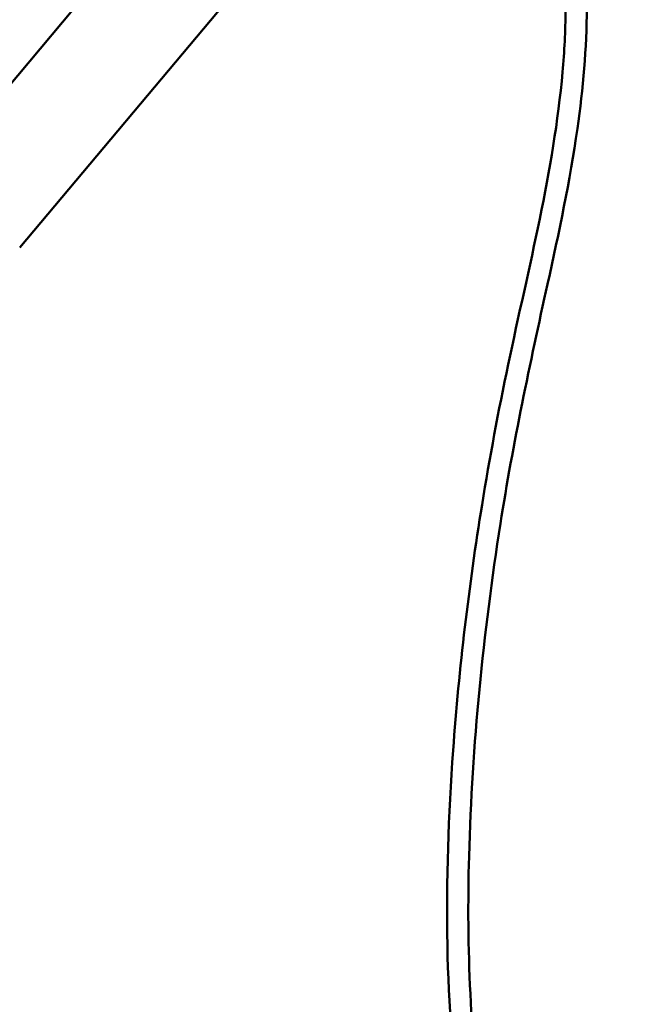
# Model space of a CAD drawing. Header units: millimetres. Extents: x 196 to 2279, y -1387 to 2348.
# Tile 50 of 89: x 1604 to 1776, y -1133 to -854. Entities that reach past the tile are written whole.
import ezdxf

# ---------------------------------------------------------------- set-up
doc = ezdxf.new("R2010")
doc.units = ezdxf.units.MM
doc.header["$LTSCALE"] = 0.75
doc.layers.add('Visible', color=7, linetype='Continuous', lineweight=50)
doc.layers.add('Visible Narrow', color=7, linetype='Continuous', lineweight=25)

msp = doc.modelspace()

# ---------------------------------------------------------------- linework, layer by layer
at = {"layer": 'Visible', "extrusion": (1, -2e-16, -2.966e-13)}
for p, q in [((1604.03, -918.46, 15.88), (2255.33, -142.27, 15.88)), ((1579.71, -898.05, 15.88), (1646.1, -818.93, 15.88))]:
    msp.add_line(p, q, dxfattribs=at)
at = {"layer": 'Visible'}
for points, knots in [([(1732.24, -766.31, 0), (1739.86, -774.08, -0.01), (1746.55, -782.96, 0.01), (1756.33, -801.54, 0.01), (1759.73, -811.27, 0), (1763.76, -830.83, 0), (1764.48, -840.78, 0), (1764.43, -862.05, 0), (1763.42, -873.47, 0), (1759.7, -899.55, 0), (1756.58, -914.18, 0), (1748.38, -951.25, 0), (1743.59, -973.8, 0), (1735.15, -1027.67, 0), (1731.99, -1059.15, 0), (1730.45, -1116.56, 0), (1731.46, -1142.66, 0), (1738.23, -1188.27, 0), (1742.93, -1208.17, 0), (1756.02, -1241.5, 0), (1763.45, -1255.58, 0), (1780.44, -1277.93, 0), (1789.35, -1286.92, 0), (1808.19, -1301.61, 0), (1818.04, -1307.64, 0), (1839.47, -1318.36, 0), (1851.22, -1322.92, 0), (1877.1, -1331.04, 0), (1891.37, -1334.37, 0), (1923.14, -1340.06, 0), (1940.77, -1342.07, 0), (1980.49, -1345.13, 0), (2002.67, -1345.75), (2024.83, -1345.75)], [0, 0, 0, 0, 3.264887, 3.264887, 6.298354, 6.298354, 9.257314, 9.257314, 12.679457, 12.679457, 17.160463, 17.160463, 24.06852, 24.06852, 33.520718, 33.520718, 41.297155, 41.297155, 47.352146, 47.352146, 52.038633, 52.038633, 55.774689, 55.774689, 59.204395, 59.204395, 62.962848, 62.962848, 67.340854, 67.340854, 72.647948, 72.647948, 79.294385, 79.294385, 79.294385, 79.294385]), ([(2024.83, -1351.75), (1998.76, -1351.75), (1972.65, -1350.89, 0), (1923.29, -1346.25, 0), (1899.9, -1342.74, 0), (1856.89, -1331.67, 0), (1836.89, -1324.53, 0), (1808.38, -1308.82, 0), (1798.62, -1302.24, 0), (1781.11, -1287.19, 0), (1773.25, -1278.68, 0), (1759.57, -1260, 0), (1753.75, -1249.7, 0), (1743.82, -1227.84, 0), (1739.77, -1216.15, 0), (1733.16, -1191.73, 0), (1730.68, -1178.92, 0), (1726.56, -1149.43, 0), (1725.36, -1132.64, 0), (1724.66, -1097.45, 0), (1725.32, -1079.01, 0), (1728.33, -1037.39, 0), (1731.1, -1014.2, 0), (1736.98, -977.92, 0), (1739.45, -964.69, 0), (1747.98, -924.07, 0), (1755.13, -896.72, 0.01), (1758.11, -862.97, 0), (1758.41, -857.15, 0), (1758.51, -843.78, 0), (1758.11, -836.21, 0), (1755.94, -821.46, 0), (1754.17, -814.24, 0.01), (1749.02, -800.24, -0.01), (1745.56, -793.41, -0.02), (1737.62, -781.29, 0.02), (1733.2, -775.88, 0.02), (1728.37, -770.92, 0)], [0, 0, 0, 0, 7.820596, 7.820596, 14.871821, 14.871821, 21.142542, 21.142542, 24.636541, 24.636541, 28.068696, 28.068696, 31.581921, 31.581921, 35.270254, 35.270254, 39.170181, 39.170181, 44.202116, 44.202116, 49.728332, 49.728332, 56.719477, 56.719477, 60.755032, 60.755032, 69.171853, 69.171853, 70.919305, 70.919305, 73.181705, 73.181705, 75.389589, 75.389589, 77.657623, 77.657623, 79.734446, 79.734446, 79.734446, 79.734446])]:
    msp.add_open_spline(points, degree=3, knots=knots, dxfattribs=at)
at = {"layer": 'Visible Narrow'}
msp.add_open_spline([(1726.65, -1060.63), (1729.31, -1023.9), (1734.64, -987.59), (1742.22, -951.53)], degree=3, dxfattribs=at)

doc.saveas('drawing.dxf')
